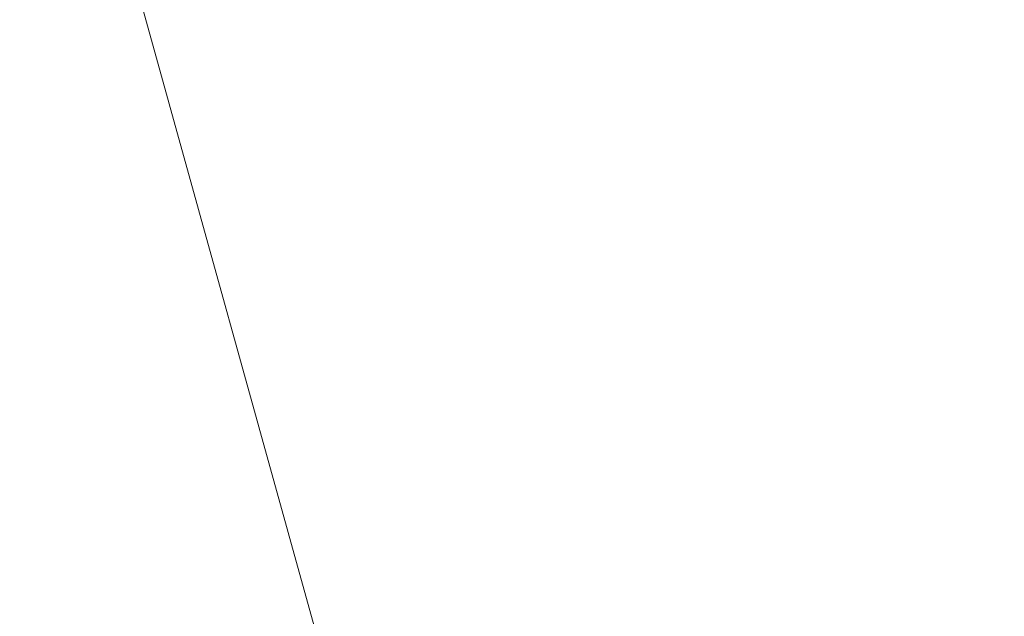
# Model space of a CAD drawing. Header units: millimetres. Extents: x -6861 to -4773, y 84 to 6892.
# Tile 86 of 108: x -6109.8008 to -6109.7817, y 6630.2811 to 6630.2926. Entities that reach past the tile are written whole.
import ezdxf

# ---------------------------------------------------------------- set-up
doc = ezdxf.new("R2010")
doc.units = ezdxf.units.MM
doc.layers.add('E-LITE-EQPM', color=7, linetype='Continuous', lineweight=20)

# ---------------------------------------------------------------- blocks, each defined once
blk = doc.blocks.new('01 PODIUM EMPOTRADO CON MARCO 1_glb - PODIUM EMPOTRADO CON MARCO 3_dwg_NS-2254 ÍßÁ_1_5Ð_$$_É_îAÔO-V2-Planta_PDF')
at = {"lineweight": 9}
blk.add_line((-0.75, -4.935765), (-0.75, -5.700962), dxfattribs=at)
blk = doc.blocks.new('01 PODIUM EMPOTRADO CON MARCO 1_glb - 01 PODIUM EMPOTRADO CON MARCO 1-665813-Planta_PDF')
at = {"extrusion": (0, 0, -1), "zscale": -0.9999999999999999, "rotation": 164.4887155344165}
blk.add_blockref('01 PODIUM EMPOTRADO CON MARCO 1_glb - PODIUM EMPOTRADO CON MARCO 3_dwg_NS-2254 ÍßÁ_1_5Ð_$$_É_îAÔO-V2-Planta_PDF', (3232.686478, 6625.241215), dxfattribs=at)
blk = doc.blocks.new('01 PODIUM EMPOTRADO CON MARCO 1_glb - 01 PODIUM EMPOTRADO CON MARCO 1-V3-Planta_PDF')
at = {"extrusion": (0, 0, -1), "zscale": -0.9999999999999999, "rotation": 164.4887155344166}
blk.add_blockref('01 PODIUM EMPOTRADO CON MARCO 1_glb - PODIUM EMPOTRADO CON MARCO 3_dwg_NS-2254 ÍßÁ_1_5Ð_$$_É_îAÔO-V2-Planta_PDF', (3232.686478, 6625.241215), dxfattribs=at)

msp = doc.modelspace()

# ---------------------------------------------------------------- block references
at = {"layer": 'E-LITE-EQPM'}
for name in ['01 PODIUM EMPOTRADO CON MARCO 1_glb - 01 PODIUM EMPOTRADO CON MARCO 1-665813-Planta_PDF', '01 PODIUM EMPOTRADO CON MARCO 1_glb - 01 PODIUM EMPOTRADO CON MARCO 1-V3-Planta_PDF']:
    msp.add_blockref(name, (-2874.931544, 0), dxfattribs=at)

doc.saveas('drawing.dxf')
